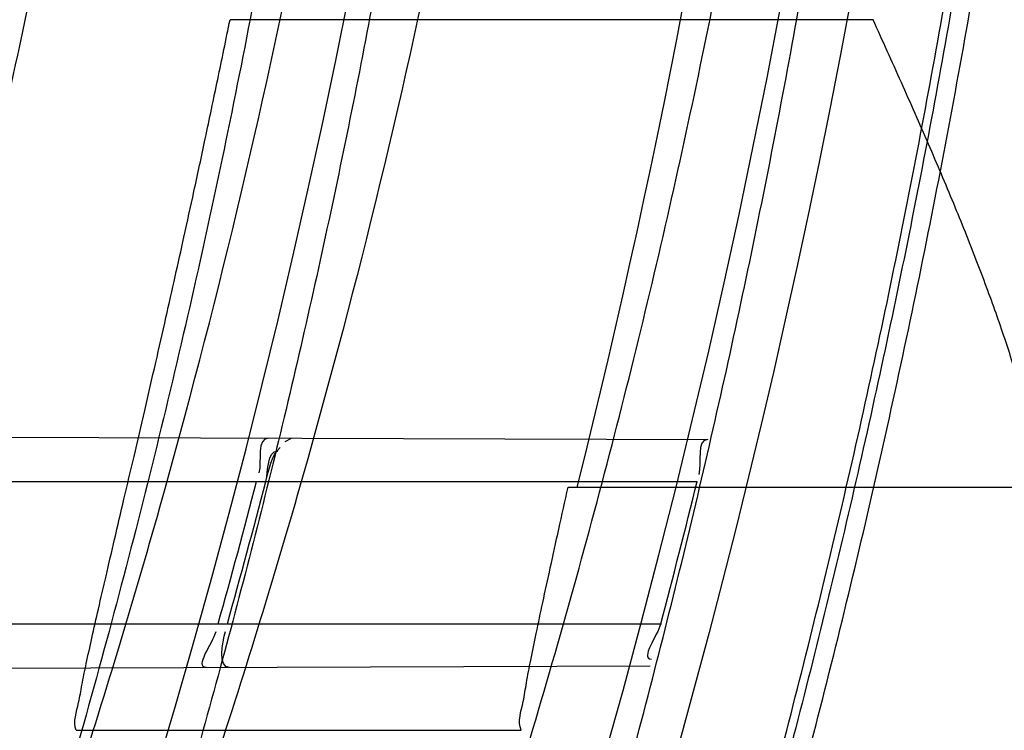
# Model space of a CAD drawing. Header units: millimetres. Extents: x 0 to 297, y 0 to 210.
# Tile 91 of 256: x 147.1564 to 147.1979, y 92.9401 to 92.9701. Entities that reach past the tile are written whole.
import ezdxf

# ---------------------------------------------------------------- set-up
doc = ezdxf.new("R2010")
doc.units = ezdxf.units.MM
doc.header["$LTSCALE"] = 16.335
doc.layers.get('0').update_dxf_attribs({"linetype": 'CONTINUOUS'})
for name, color, linetype in [('01_GLOBAL', 7, 'CONTINUOUS'), ('INTFCLR_1', 7, 'CONTINUOUS'), ('INTFCLR_144815', 7, 'CONTINUOUS')]:
    doc.layers.add(name, color=color, linetype=linetype)

msp = doc.modelspace()

# ---------------------------------------------------------------- linework, layer by layer
at = {"color": 7, "linetype": 'Continuous'}
msp.add_circle((147.7028034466, 92.1254639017), 2.28, dxfattribs=at)
at = {"color": 9, "linetype": 'Continuous'}
msp.add_arc((147.7028034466, 92.1254639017), 2.2507792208, 92.9674534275, 177.0325465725, dxfattribs=at)
at = {"layer": '01_GLOBAL', "color": 7, "linetype": 'Continuous'}
msp.add_circle((147.7028034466, 92.1254639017), 2.31, dxfattribs=at)
at = {"layer": 'INTFCLR_1', "color": 9, "linetype": 'Continuous'}
for p, q in [((147.1333250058, 92.9525820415), (147.1853936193, 92.952400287)), ((147.1337071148, 92.95063164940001), (147.1849372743, 92.95063164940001)), ((147.1319111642, 92.94463164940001), (147.18340106, 92.94463164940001)), ((147.1303435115, 92.94267085), (147.1829495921, 92.94285448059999))]:
    msp.add_line(p, q, dxfattribs=at)
at = {"layer": 'INTFCLR_1', "color": 7, "linetype": 'Continuous'}
msp.add_line((147.1675617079, 92.9523223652), (147.1678286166, 92.95246160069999), dxfattribs=at)
at = {"layer": 'INTFCLR_1', "color": 6, "linetype": 'Continuous'}
for centre, radius, start, end in [((146.8326356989, 93.03763164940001), 0.3620710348, 270, 90.00000002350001), ((146.8326356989, 93.03763164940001), 0.3440948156, 270, 90.00000002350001), ((146.8326356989, 93.03763164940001), 0.330931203, 345.7642015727, 348.0308689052), ((146.8326622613, 93.03762993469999), 0.3448552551, 344.3551674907, 345.3878368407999), ((146.8330326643, 93.03762991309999), 0.3448708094, 344.3558949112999, 345.3885142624), ((146.8326615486, 93.0376301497), 0.3628593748, 345.1497552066, 346.1277321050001)]:
    msp.add_arc(centre, radius, start, end, dxfattribs=at)
at = {"layer": 'INTFCLR_1', "color": 9, "linetype": 'Continuous'}
msp.add_arc((146.8326356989, 93.03763164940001), 0.330931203, 348.0308689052, 351.0719019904, dxfattribs=at)
for points, knots in [([(147.1545442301, 92.9256703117), (147.1552565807, 92.92760868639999), (147.1566525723, 92.9315227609), (147.1593123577, 92.9394604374), (147.1636279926, 92.9537082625), (147.1676297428, 92.9704311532), (147.1702721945, 92.98537709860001), (147.1713830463, 92.99300879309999), (147.1719563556, 92.9974228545), (147.1732796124, 93.008504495), (147.1746545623, 93.02743949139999), (147.1744340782, 93.04977945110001), (147.1733950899, 93.0642567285), (147.1727415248, 93.0709415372), (147.1722603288, 93.07538757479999), (147.1707735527, 93.08738744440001), (147.1673977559, 93.1066025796), (147.162533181, 93.1253625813), (147.1590536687, 93.13649711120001), (147.157745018, 93.1404798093), (147.1557541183, 93.1463465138), (147.1512626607, 93.1586117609), (147.1435063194, 93.176613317), (147.134673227, 93.19362029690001), (147.1285153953, 93.2040882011), (147.1256373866, 93.208747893), (147.1237254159, 93.21178528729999), (147.1185545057, 93.2197736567), (147.1098896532, 93.232033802), (147.0978538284, 93.2469589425), (147.0876594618, 93.2581464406), (147.0805381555, 93.26529742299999), (147.0766007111, 93.2690835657), (147.0711374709, 93.27418968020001), (147.06349057, 93.2808755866), (147.0552130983, 93.2873626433), (147.0499647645, 93.2910949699), (147.0474074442, 93.29281092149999), (147.0457289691, 93.2938897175), (147.0442255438, 93.294808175), (147.0429042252, 93.29556660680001), (147.041778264, 93.2961550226), (147.0407894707, 93.2966200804), (147.0400295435, 93.2968637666), (147.0393696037, 93.2970368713), (147.0390133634, 93.2966025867), (147.0393275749, 93.29599323), (147.0397818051, 93.29522393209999), (147.0406181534, 93.29416107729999), (147.0417305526, 93.2928514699), (147.0430342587, 93.2914101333), (147.0444632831, 93.289871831), (147.0465759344, 93.2876354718), (147.0495827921, 93.28449215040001), (147.0551951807, 93.2786029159), (147.0613248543, 93.27199583), (147.0669087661, 93.26568094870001), (147.0703603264, 93.2616654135), (147.0759105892, 93.2550734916), (147.0844077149, 93.2443909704), (147.0955472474, 93.22884910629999), (147.1036099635, 93.2161613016), (147.1088887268, 93.20713012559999), (147.1124703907, 93.200778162), (147.1186494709, 93.1891839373), (147.1269016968, 93.171675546), (147.1325946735, 93.1570782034), (147.1352425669, 93.1495098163)], [0, 0, 0, 0, 0.0103792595, 0.0208842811, 0.0420721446, 0.0851858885, 0.1071984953, 0.1183380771, 0.123943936, 0.1295693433, 0.1744299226, 0.2192388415, 0.2417237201, 0.2473597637, 0.2529962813, 0.2641993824, 0.3081295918, 0.3509327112, 0.3614952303, 0.3667582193, 0.3720021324, 0.3926323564, 0.4323913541, 0.4704239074, 0.4888657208, 0.4934194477, 0.497950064, 0.5069039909, 0.5412450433, 0.5733438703, 0.6032118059, 0.6172673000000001, 0.6240601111, 0.6306649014, 0.6548506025, 0.6750843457, 0.6834913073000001, 0.6872123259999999, 0.6905622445, 0.6935176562, 0.6960693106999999, 0.6982084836, 0.6999280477, 0.7014829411, 0.7024060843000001, 0.7029587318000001, 0.7038763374, 0.7054334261, 0.7076628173, 0.7105600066, 0.714112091, 0.7174145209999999, 0.7211168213, 0.7295725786, 0.7392778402, 0.7620040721, 0.7748640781, 0.7816422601, 0.7886165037, 0.8181744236, 0.8502177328, 0.884679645, 0.8936796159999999, 0.902792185, 0.9213283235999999, 0.9597006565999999, 1, 1, 1, 1]), ([(147.0432510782, 93.2956316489), (147.0440337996, 93.2956315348), (147.0461901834, 93.29448394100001), (147.048762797, 93.29308623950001), (147.05126835, 93.29149221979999), (147.0538664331, 93.2897847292), (147.0591995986, 93.28606265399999), (147.0676125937, 93.27960414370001), (147.0753919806, 93.27294276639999), (147.0809499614, 93.26785658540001), (147.0849532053, 93.2640878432), (147.0921910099, 93.25697312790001), (147.1025540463, 93.2458430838), (147.114792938, 93.2309925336), (147.1236090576, 93.2187883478), (147.1288703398, 93.210836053), (147.1308146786, 93.20781404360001), (147.1337403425, 93.20317969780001), (147.1399980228, 93.19277282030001), (147.1489774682, 93.17586162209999), (147.1568675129, 93.15795089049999), (147.1614367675, 93.1457458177), (147.1634614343, 93.13990986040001), (147.1647919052, 93.13594917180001), (147.1683281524, 93.12488035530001), (147.1732735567, 93.1062283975), (147.1767074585, 93.0871131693), (147.1782194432, 93.07517712), (147.1787086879, 93.07075571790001), (147.1793731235, 93.0641085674), (147.1804294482, 93.0497128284), (147.1806536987, 93.0274948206), (147.1792555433, 93.0086652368), (147.1779104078, 92.9976470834), (147.1773275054, 92.9932574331), (147.1761979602, 92.9856672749), (147.1735104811, 92.97079983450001), (147.1694409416, 92.95416803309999), (147.1650544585, 92.9400032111), (147.1623504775, 92.9321098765), (147.1609312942, 92.9282176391), (147.1602071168, 92.92629007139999)], [0, 0, 0, 0, 0.0056084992, 0.016622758, 0.0214510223, 0.0268121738, 0.0389184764, 0.0680276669, 0.1027789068, 0.1122614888, 0.1220107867, 0.1421735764, 0.1849752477, 0.2309092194, 0.2799812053, 0.2927645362, 0.2992310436, 0.3057293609, 0.3320345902, 0.3862266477, 0.4428037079, 0.4721337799, 0.479586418, 0.4870651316, 0.5020714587, 0.5628449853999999, 0.6251697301, 0.6410581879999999, 0.6490513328, 0.6570434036, 0.6889243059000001, 0.7524504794, 0.8160576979, 0.8240355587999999, 0.8319861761, 0.8477866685, 0.8790166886, 0.9402183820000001, 0.9703167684, 0.9852456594, 1, 1, 1, 1]), ([(147.0432510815, 92.7796316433), (147.0431330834, 92.7796316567), (147.0428441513, 92.77968862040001), (147.0428590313, 92.7802080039), (147.043168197, 92.78074236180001), (147.0437027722, 92.7815366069), (147.0445175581, 92.7825251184), (147.046088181, 92.7843056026), (147.0479460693, 92.786252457), (147.0500136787, 92.7883830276), (147.0523867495, 92.79080681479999), (147.0572874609, 92.7957986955), (147.0632966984, 92.8020416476), (147.0688203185, 92.8080382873), (147.0718101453, 92.8113712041), (147.0735816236, 92.81337496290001), (147.0782783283, 92.8187413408), (147.0864250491, 92.8285190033), (147.0977271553, 92.8435162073), (147.106950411, 92.8572622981), (147.1127640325, 92.86681826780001), (147.1154623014, 92.871453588), (147.1172776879, 92.87462997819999), (147.1222795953, 92.88363180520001), (147.1300362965, 92.8990567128), (147.1375818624, 92.91703545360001), (147.1423047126, 92.93022711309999), (147.1445398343, 92.9370600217), (147.1457809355, 92.941042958), (147.1488392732, 92.9511954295), (147.1533458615, 92.9688880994), (147.157034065, 92.99020578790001), (147.1586182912, 93.0043449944), (147.159192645, 93.0109841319), (147.1595326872, 93.0154446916), (147.1602764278, 93.0276675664), (147.1604760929, 93.0476640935), (147.1590577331, 93.0675881), (147.157582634, 93.0796680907), (147.1569796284, 93.0840538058), (147.1560162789, 93.0905724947), (147.1536199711, 93.10439313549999), (147.1487661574, 93.12508522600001), (147.1436711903, 93.1411717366), (147.1408661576, 93.1489990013)], [0, 0, 0, 0, 0.0008731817, 0.001718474, 0.0032338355, 0.0055641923, 0.008732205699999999, 0.0127298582, 0.0231213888, 0.0286463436, 0.0346993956, 0.04822263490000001, 0.0804125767, 0.0988155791, 0.1085508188, 0.1135449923, 0.1186070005, 0.1613231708, 0.2076862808, 0.2575123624, 0.2837454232, 0.2904461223, 0.2972015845, 0.3108183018, 0.3666504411, 0.4248609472, 0.4549769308, 0.4703146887, 0.4780576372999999, 0.4858477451, 0.5487776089, 0.6130123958, 0.6457680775, 0.6540347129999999, 0.6623246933, 0.6788711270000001, 0.74464742, 0.8101273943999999, 0.8265053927, 0.8346996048, 0.8428861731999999, 0.8752668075, 0.9384714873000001, 1, 1, 1, 1])]:
    msp.add_open_spline(points, degree=3, knots=knots, dxfattribs=at)
at = {"layer": 'INTFCLR_1', "color": 6, "linetype": 'Continuous'}
for points, knots in [([(147.0687421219, 93.29563164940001), (147.0680098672, 93.29563164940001), (147.0693330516, 93.2931111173), (147.0704693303, 93.29172068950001), (147.0723263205, 93.28928078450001), (147.0746177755, 93.2865210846), (147.0775470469, 93.28299903), (147.080971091, 93.27890891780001), (147.0846437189, 93.27446035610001), (147.0882701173, 93.26998999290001), (147.0916458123, 93.2657319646), (147.0947448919, 93.2617356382), (147.0975630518, 93.2580185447), (147.100110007, 93.25458663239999), (147.1024035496, 93.25143207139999), (147.1044661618, 93.24854131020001), (147.1063189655, 93.24589767), (147.1079764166, 93.2434940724), (147.109457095, 93.2413147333), (147.1107791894, 93.2393416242), (147.1119635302, 93.23755181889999), (147.1130167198, 93.235942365), (147.1139517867, 93.2344985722), (147.1147816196, 93.2332054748), (147.1157213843, 93.2317287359), (147.1167390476, 93.23011252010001), (147.1179255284, 93.2282043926), (147.1189332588, 93.2265622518), (147.1198501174, 93.2250516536), (147.1206424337, 93.2237350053), (147.1215180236, 93.2222660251), (147.1224842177, 93.22062728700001), (147.1235503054, 93.2187965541), (147.1247223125, 93.21675634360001), (147.1260120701, 93.2144766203), (147.1274302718, 93.21192636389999), (147.1289898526, 93.20906621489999), (147.1307073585, 93.2058462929), (147.1325944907, 93.2022184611), (147.1346618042, 93.1981270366), (147.1369222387, 93.1935038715), (147.1393944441, 93.1882537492), (147.1420944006, 93.1822619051), (147.1450364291, 93.1753818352), (147.1482313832, 93.1674373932), (147.1516877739, 93.1581768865), (147.1553587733, 93.14738762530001), (147.1590017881, 93.1353669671), (147.1623609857, 93.1226214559), (147.1652568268, 93.10972884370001), (147.1676651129, 93.0968010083), (147.1695853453, 93.0838891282), (147.1710275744, 93.0709911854), (147.1719965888, 93.05813761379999), (147.1725011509, 93.0453158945), (147.1725469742, 93.0325462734), (147.1721391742, 93.0198169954), (147.171280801, 93.0071297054), (147.1699742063, 92.99449457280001), (147.1682169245, 92.9818861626), (147.1660086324, 92.9693213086), (147.1633383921, 92.9567727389), (147.1602041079, 92.94425636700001), (147.1566465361, 92.9319458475), (147.1528751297, 92.9204393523), (147.1491593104, 92.9102243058), (147.1457087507, 92.9015000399), (147.1425365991, 92.8940034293), (147.1396288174, 92.8875126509), (147.136972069, 92.8818585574), (147.1345472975, 92.8769025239), (147.1323371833, 92.8725413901), (147.130325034, 92.8686912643), (147.1284994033, 92.8652891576), (147.1268466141, 92.8622800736), (147.1253496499, 92.85960988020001), (147.1239936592, 92.85723391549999), (147.1227647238, 92.8551144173), (147.1216541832, 92.85322630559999), (147.1206539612, 92.8515468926), (147.1197533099, 92.8500510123), (147.1189386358, 92.8487109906), (147.1179864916, 92.8471584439), (147.1170567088, 92.8456599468), (147.1160957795, 92.84412860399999), (147.1152647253, 92.8428151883), (147.1143298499, 92.84135168), (147.1132770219, 92.8397205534), (147.1120898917, 92.837902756), (147.1107550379, 92.8358842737), (147.109257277, 92.8336513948), (147.107577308, 92.8311858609), (147.1056960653, 92.8284703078), (147.1035922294, 92.82548916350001), (147.1012492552, 92.8222342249), (147.0986446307, 92.81869165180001), (147.095755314, 92.8148491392), (147.0925736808, 92.81071697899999), (147.0890986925, 92.8063077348), (147.0853575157, 92.80167437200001), (147.0815402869, 92.7970384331), (147.0779667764, 92.7927652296), (147.0748968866, 92.789078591), (147.0724998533, 92.7861981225), (147.070552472, 92.7836530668), (147.0693788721, 92.7822194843), (147.0679949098, 92.7796316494), (147.0687421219, 92.7796316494)], [0, 0, 0, 0, 0.003860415, 0.007501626, 0.0124785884, 0.0188917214, 0.0268498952, 0.0364677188, 0.0470694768, 0.0572444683, 0.0668187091, 0.0757144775, 0.083905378, 0.09140992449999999, 0.0982451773, 0.1044667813, 0.1101313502, 0.1152642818, 0.1198589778, 0.1240215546, 0.1277856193, 0.1311734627, 0.1341617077, 0.1368541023, 0.1392736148, 0.1433897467, 0.1469230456, 0.1511192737, 0.1535471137, 0.1562389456, 0.1592204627, 0.1625628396, 0.1662680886, 0.1703891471, 0.174967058, 0.1800766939, 0.1857729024, 0.1921414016, 0.1993155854, 0.2073311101, 0.2163077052, 0.2264451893, 0.2379233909, 0.250953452, 0.2658909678, 0.283062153, 0.3030578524, 0.3259639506, 0.3492662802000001, 0.3725305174, 0.3956109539, 0.4185782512, 0.4413347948, 0.4640172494, 0.4865192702, 0.508968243, 0.531324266, 0.5536477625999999, 0.5759939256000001, 0.5982772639, 0.620747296, 0.6432362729, 0.6658996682, 0.68875599, 0.7107777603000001, 0.7297237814, 0.7460531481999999, 0.7602331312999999, 0.7726347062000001, 0.7835467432, 0.793166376, 0.8017211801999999, 0.8093215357, 0.8160683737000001, 0.8220758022, 0.8274205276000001, 0.8322066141, 0.8364980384, 0.8403367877, 0.8437547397, 0.8468031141, 0.8495420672, 0.8520223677, 0.8564046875, 0.8588391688, 0.8615533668, 0.8645986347, 0.8679945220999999, 0.8717882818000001, 0.8760445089, 0.8807522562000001, 0.8859628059, 0.8917731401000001, 0.898168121, 0.9051985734, 0.9129160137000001, 0.9213486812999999, 0.9305434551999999, 0.9404096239, 0.9509435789, 0.961943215, 0.9720502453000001, 0.980371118, 0.9870628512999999, 0.992271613, 0.9960607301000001, 1, 1, 1, 1]), ([(147.0687421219, 92.7796316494), (147.0695765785, 92.7796316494), (147.0710237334, 92.7806068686), (147.0732486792, 92.7819463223), (147.0757995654, 92.7837998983), (147.0789536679, 92.78621498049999), (147.0827092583, 92.7892984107), (147.0868482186, 92.7928925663), (147.0910477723, 92.79673500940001), (147.0950116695, 92.80053311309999), (147.0986438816, 92.80415209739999), (147.1019501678, 92.80756746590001), (147.1049461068, 92.8107620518), (147.107653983, 92.813732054), (147.1100921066, 92.81647650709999), (147.1122806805, 92.81899733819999), (147.1142479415, 92.8213114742), (147.1160099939, 92.82342388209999), (147.1175861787, 92.82534548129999), (147.1189934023, 92.8270878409), (147.1202530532, 92.828669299), (147.1213970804, 92.83012358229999), (147.1225240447, 92.83157239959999), (147.123724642, 92.8331346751), (147.1249992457, 92.8348159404), (147.1262604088, 92.83650316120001), (147.1274992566, 92.8381825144), (147.1287882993, 92.8399539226), (147.1302152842, 92.8419444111), (147.131810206, 92.84420661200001), (147.1335924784, 92.846783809), (147.1355808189, 92.8497229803), (147.1377917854, 92.8530728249), (147.140242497, 92.8568933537), (147.1429592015, 92.861268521), (147.1459674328, 92.8662949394), (147.1492907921, 92.8720905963), (147.1529541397, 92.8788115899), (147.1569786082, 92.8866408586), (147.1613909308, 92.895852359), (147.1661049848, 92.9065772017), (147.1708180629, 92.91847841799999), (147.1752249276, 92.93102624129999), (147.1791389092, 92.9437452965), (147.1825261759, 92.9565113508), (147.1853979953, 92.9693107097), (147.1877529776, 92.9820756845), (147.1896101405, 92.9948409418), (147.1909735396, 93.00755209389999), (147.1918561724, 93.02022938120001), (147.1922659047, 93.0328602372), (147.1922092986, 93.0454468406), (147.1916906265, 93.0579966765), (147.1907127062, 93.07050178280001), (147.1892753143, 93.0829675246), (147.187377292, 93.0953920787), (147.1850186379, 93.1077564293), (147.1821898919, 93.1200882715), (147.1788863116, 93.1323721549), (147.1750915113, 93.1446222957), (147.1708160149, 93.1567764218), (147.1662306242, 93.1683760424), (147.1616300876, 93.17888244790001), (147.1573218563, 93.1879248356), (147.1533932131, 93.19561622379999), (147.1498208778, 93.2022183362), (147.1465812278, 93.20791453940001), (147.1436479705, 93.2128584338), (147.140997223, 93.2171670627), (147.1386015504, 93.22093898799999), (147.1364409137, 93.22424590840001), (147.1344943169, 93.2271532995), (147.1327470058, 93.229707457), (147.1311776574, 93.2319576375), (147.1297748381, 93.23393568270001), (147.1285161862, 93.23568453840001), (147.1273854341, 93.237235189), (147.1263043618, 93.2387000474), (147.1251805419, 93.2402055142), (147.1239422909, 93.24184332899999), (147.1226668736, 93.2435068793), (147.1213873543, 93.2451529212), (147.120091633, 93.2467985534), (147.1186694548, 93.2485796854), (147.1170808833, 93.2505381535), (147.1153015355, 93.25269419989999), (147.1133143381, 93.2550569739), (147.1110956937, 93.2576388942), (147.1086258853, 93.2604465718), (147.1058792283, 93.263488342), (147.1028357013, 93.2667628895), (147.099478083, 93.27026211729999), (147.0957850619, 93.2739726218), (147.0917574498, 93.27786179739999), (147.0874623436, 93.28182281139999), (147.0831967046, 93.28555323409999), (147.0792915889, 93.2887810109), (147.0760051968, 93.2913109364), (147.073359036, 93.29324438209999), (147.0710713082, 93.29462673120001), (147.0695920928, 93.29563164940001), (147.0687421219, 93.29563164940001)], [0, 0, 0, 0, 0.0042187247, 0.0081401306, 0.0133978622, 0.0200459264, 0.0282638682, 0.0379443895, 0.0477615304, 0.05703690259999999, 0.0656973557, 0.0736821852, 0.0810680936, 0.0878383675, 0.0940009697, 0.0996271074, 0.1047154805, 0.1093563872, 0.1135342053, 0.1172803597, 0.1206792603, 0.1237557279, 0.1266349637, 0.1299589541, 0.1337168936, 0.1373013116, 0.1406085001, 0.1442672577, 0.148377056, 0.1529904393, 0.1582606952, 0.164218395, 0.1709303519, 0.1785521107, 0.1871652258, 0.1969659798, 0.2081658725, 0.2209392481, 0.2356613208, 0.2526660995, 0.2725685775, 0.2948769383, 0.3173640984, 0.3397873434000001, 0.3621386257, 0.3841211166, 0.4060891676, 0.4277469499, 0.4493218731, 0.470705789, 0.4919793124, 0.5131981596, 0.5343255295, 0.5554668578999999, 0.5765984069, 0.5977513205, 0.6189954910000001, 0.6402209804, 0.6617015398, 0.6832900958, 0.7050415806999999, 0.7268239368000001, 0.7463339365, 0.7630160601, 0.7774553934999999, 0.7899931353, 0.8009638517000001, 0.8105830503, 0.8190545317, 0.8265380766, 0.8331730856, 0.8390248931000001, 0.8442268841, 0.8488182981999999, 0.8528943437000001, 0.8564866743, 0.8597116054, 0.8625968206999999, 0.8656908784, 0.8692094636, 0.8729771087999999, 0.8762884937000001, 0.879749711, 0.8835661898, 0.8878115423, 0.8924986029, 0.8976989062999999, 0.9034198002, 0.9097088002, 0.9166034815, 0.9241390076, 0.9323094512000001, 0.9411199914, 0.9506041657, 0.9606137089, 0.9706541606, 0.9792553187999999, 0.9862062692, 0.9916647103, 0.9957028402, 1, 1, 1, 1])]:
    msp.add_open_spline(points, degree=3, knots=knots, dxfattribs=at)
for points in [[(147.1668627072, 92.95246497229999), (147.1663541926, 92.9524667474), (147.1665865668, 92.95148607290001), (147.1664582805, 92.9509940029)], [(147.1853936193, 92.952400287), (147.1848878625, 92.9524020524), (147.1851327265, 92.95142293), (147.1850114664, 92.95093192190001)], [(147.18340106, 92.94463164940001), (147.1832696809, 92.9441361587), (147.1825026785, 92.9431411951), (147.1830152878, 92.94314298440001)], [(147.1642468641, 92.9427891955), (147.1637209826, 92.9427873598), (147.1645109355, 92.94380734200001), (147.1646527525, 92.9443137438)], [(147.1652222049, 92.9427926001), (147.1647117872, 92.9427908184), (147.1649103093, 92.94382240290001), (147.1650479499, 92.9443139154)]]:
    msp.add_open_spline(points, degree=3, dxfattribs=at)
at = {"layer": 'INTFCLR_1', "color": 7, "linetype": 'Continuous'}
for points in [[(147.1667498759, 92.95063164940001), (147.166882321, 92.9511338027), (147.1669726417, 92.95171440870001), (147.1673527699, 92.95206824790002)], [(147.1667498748, 92.9506316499), (147.166865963, 92.9510769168), (147.1667971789, 92.9519185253), (147.1672573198, 92.9519154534)]]:
    msp.add_open_spline(points, degree=3, dxfattribs=at)
at = {"layer": 'INTFCLR_144815', "color": 9, "linetype": 'Continuous'}
for p, q in [((147.1923516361, 92.9701005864), (147.1652396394, 92.9701005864)), ((147.1587590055, 92.9401417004), (147.1775154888, 92.9401417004))]:
    msp.add_line(p, q, dxfattribs=at)
at = {"layer": 'INTFCLR_144815', "color": 6, "linetype": 'Continuous'}
msp.add_line((147.1794908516, 92.95038675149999), (147.2004295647, 92.95038675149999), dxfattribs=at)
for radius in [0.3828680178, 0.364857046]:
    msp.add_circle((146.8326356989, 93.03763164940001), radius, dxfattribs=at)
for radius, start, end in [(0.5278075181, 313.9937911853, 154.5150993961), (0.49294334, 282.2440355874, 71.2863570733), (0.3889523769, 308.490992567, 51.50900743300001), (0.4069633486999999, 316.9838592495, 43.0161407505), (0.3840109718, 313.9992414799, 46.00075850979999), (0.3580299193, 345.8961331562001, 14.1038668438)]:
    msp.add_arc((146.8326356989, 93.03763164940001), radius, start, end, dxfattribs=at)
at = {"layer": 'INTFCLR_144815', "color": 9, "linetype": 'Continuous'}
for centre, radius, start, end in [((146.8326356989, 93.03763164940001), 0.4896672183, 292.4997540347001, 54.0964566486), ((146.8326378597, 93.037632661), 0.4417306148, 292.4997540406, 54.09645665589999), ((146.8326511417, 93.03763533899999), 0.434262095, 311.2505121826, 48.7494878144), ((146.8326356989, 93.03763164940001), 0.3958087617, 314.0862202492, 45.9137797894), ((146.8326356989, 93.03763164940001), 0.3863437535, 313.8592910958, 46.1407088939), ((146.8326356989, 93.03763164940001), 0.3838160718, 314.0319604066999, 45.9680396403)]:
    msp.add_arc(centre, radius, start, end, dxfattribs=at)
at = {"layer": 'INTFCLR_144815', "color": 6, "linetype": 'Continuous'}
for points, knots in [([(147.1000017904, 92.7706317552), (147.099727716, 92.7706367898), (147.0997250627, 92.7716931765), (147.1002170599, 92.7722851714), (147.1006721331, 92.7731087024), (147.1011651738, 92.77384567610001), (147.1017516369, 92.7747055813), (147.1024417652, 92.7756704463), (147.1032341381, 92.776750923), (147.1041312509, 92.7779487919), (147.1051340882, 92.7792688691), (147.1062444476, 92.78071599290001), (147.1074648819, 92.7822968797), (147.1087976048, 92.7840181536), (147.1102428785, 92.785884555), (147.1117982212, 92.78789788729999), (147.1134596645, 92.79005859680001), (147.1152251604, 92.79237013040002), (147.1170968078, 92.79484195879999), (147.11907733, 92.797485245), (147.1211639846, 92.8003047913), (147.1233499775, 92.8033005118), (147.1256270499, 92.80647066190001), (147.1279885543, 92.8098160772), (147.1304260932, 92.8133353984), (147.1329303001, 92.81702596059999), (147.1354909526, 92.8208837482), (147.1380971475, 92.8249034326), (147.1407375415, 92.8290785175), (147.1434005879, 92.83340150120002), (147.1460747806, 92.83786408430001), (147.1487488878, 92.8424574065), (147.1514121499, 92.8471722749), (147.1540544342, 92.8519993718), (147.1566663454, 92.856929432), (147.1592392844, 92.8619533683), (147.1617654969, 92.8670624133), (147.1642380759, 92.8722482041), (147.1666509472, 92.8775028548), (147.168998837, 92.8828190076), (147.1712772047, 92.8881898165), (147.1734821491, 92.89360886), (147.1756107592, 92.89907116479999), (147.1776563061, 92.90456069), (147.179616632, 92.91007104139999), (147.1814926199, 92.91560357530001), (147.1832864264, 92.9211651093), (147.1849983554, 92.9267575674), (147.1866261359, 92.93237403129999), (147.1881687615, 92.93801125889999), (147.1896244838, 92.9436621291), (147.1909923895, 92.9493212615), (147.1922727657, 92.95498763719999), (147.1934660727, 92.96066109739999), (147.1945727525, 92.96634163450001), (147.1955930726, 92.9720286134), (147.1965271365, 92.9777204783), (147.1973750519, 92.98341533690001), (147.1981370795, 92.9891120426), (147.1988135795, 92.99481027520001), (147.1994048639, 93.0005096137), (147.1999112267, 93.00620974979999), (147.2003329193, 93.0119102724), (147.2006701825, 93.01761113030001), (147.2009232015, 93.0233121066), (147.2010921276, 93.0290132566), (147.2011770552, 93.0347144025), (147.2011780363, 93.0404156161), (147.2010950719, 93.0461167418), (147.2009281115, 93.0518178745), (147.2006770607, 93.05751885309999), (147.2003417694, 93.0632197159), (147.1999220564, 93.0689202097), (147.1994176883, 93.074620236), (147.198828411, 93.080319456), (147.1981539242, 93.0860176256), (147.1973939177, 93.0917142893), (147.1965480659, 93.09740890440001), (147.1956160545, 93.10310072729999), (147.1945975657, 93.1087889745), (147.1934922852, 93.1144727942), (147.1923000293, 93.1201506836), (147.1910207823, 93.12582057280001), (147.1896545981, 93.131480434), (147.1882014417, 93.1371288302), (147.1866611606, 93.1427648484), (147.1850338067, 93.14838687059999), (147.1833198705, 93.1539920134), (147.1815202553, 93.1595765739), (147.1796361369, 93.1651366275), (147.1776688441, 93.17066839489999), (147.1756200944, 93.17616762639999), (147.1734920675, 93.1816295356), (147.1712874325, 93.1870488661), (147.1690094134, 93.1924198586), (147.1666618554, 93.1977362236), (147.1642492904, 93.2029911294), (147.1617769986, 93.20817719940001), (147.1592510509, 93.21328655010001), (147.1566783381, 93.2183108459), (147.1540666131, 93.2232413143), (147.1514244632, 93.2280688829), (147.1487612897, 93.23278426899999), (147.1460872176, 93.23737816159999), (147.1434130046, 93.2418413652), (147.1407498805, 93.2461650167), (147.1381093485, 93.2503408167), (147.1355029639, 93.2543612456), (147.1329420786, 93.2582197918), (147.1304375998, 93.2619111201), (147.1279997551, 93.265431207), (147.125637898, 93.26877740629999), (147.1233603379, 93.27194848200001), (147.1211742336, 93.2749445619), (147.1190855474, 93.2777670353), (147.1170990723, 93.2804183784), (147.1152184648, 93.2829020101), (147.1134463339, 93.2852221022), (147.1117843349, 93.2873834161), (147.1102333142, 93.2893910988), (147.1087934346, 93.2912505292), (147.1074642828, 93.2929671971), (147.1062450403, 93.2945465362), (147.1051345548, 93.29599381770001), (147.1041315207, 93.2973141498), (147.1032343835, 93.29851204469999), (147.1024419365, 93.2995926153), (147.1017517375, 93.30055757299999), (147.1011652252, 93.30141754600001), (147.1006721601, 93.3021545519), (147.1002170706, 93.3029781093), (147.0997250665, 93.30357011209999), (147.0997277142, 93.304626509), (147.1000017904, 93.30463154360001)], [0, 0, 0, 0, 0.0014101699, 0.0032891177, 0.0045779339, 0.0061083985, 0.0078869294, 0.009919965, 0.0122145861, 0.0147783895, 0.0176190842, 0.0207426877, 0.0241618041, 0.0278931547, 0.0319414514, 0.0363053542, 0.040981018, 0.0459630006, 0.0512683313, 0.0569309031, 0.0629543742, 0.0693130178, 0.0760084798, 0.08303351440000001, 0.0903785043, 0.09803123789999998, 0.105976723, 0.1141977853, 0.122675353, 0.1313888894, 0.140317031, 0.1494380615, 0.1587304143, 0.1681731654, 0.1777462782, 0.187430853, 0.1972092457, 0.2070653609, 0.2169845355, 0.2269535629, 0.2369608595, 0.2469959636, 0.2570491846, 0.2671179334, 0.2771316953, 0.2871355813, 0.2971697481, 0.3071923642, 0.3172217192, 0.3272506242, 0.3372572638, 0.3472396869, 0.357200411, 0.3671408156, 0.3770633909, 0.3869713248, 0.3968625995, 0.4067348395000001, 0.4165894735, 0.4264283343, 0.4362532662, 0.4460650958, 0.4558661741, 0.4656577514, 0.4754424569, 0.4852217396, 0.4949982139, 0.504773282, 0.5145496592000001, 0.5243287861, 0.5341133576, 0.5439047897, 0.5537055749, 0.5635169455, 0.5733411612, 0.5831795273, 0.5930338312, 0.6029053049, 0.6127948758, 0.6227033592, 0.6326318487, 0.6425809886, 0.652548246, 0.6625317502, 0.6725323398, 0.682550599, 0.6925874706, 0.7026400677, 0.7127021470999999, 0.7227700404, 0.7328393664, 0.7429043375, 0.7529583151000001, 0.7629934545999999, 0.7730007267, 0.7829699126, 0.7928892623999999, 0.8027455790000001, 0.8125242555, 0.8222091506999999, 0.8317827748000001, 0.8412261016, 0.8505191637, 0.8596410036, 0.8685700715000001, 0.8772846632, 0.8857633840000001, 0.8939857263, 0.9019325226, 0.9095865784, 0.9169329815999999, 0.9239594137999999, 0.9306564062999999, 0.9370174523, 0.9430388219, 0.9487194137, 0.9540603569, 0.95906494, 0.9637380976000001, 0.9680861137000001, 0.9721162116, 0.9758363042, 0.9792548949, 0.9823802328, 0.9852207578, 0.987784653, 0.9900795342, 0.9921128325, 0.9938914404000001, 0.9954219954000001, 0.9967108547, 0.9985898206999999, 1, 1, 1, 1]), ([(147.108707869, 93.29563164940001), (147.1084310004, 93.29563164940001), (147.1084189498, 93.2945661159), (147.1088854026, 93.2939562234), (147.1093179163, 93.293115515), (147.1097871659, 93.29236199), (147.1103458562, 93.291483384), (147.1110035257, 93.2904976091), (147.1117585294, 93.28939440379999), (147.1126129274, 93.28817225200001), (147.1135675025, 93.28682643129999), (147.1146233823, 93.2853527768), (147.1157813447, 93.28374669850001), (147.1170420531, 93.2820034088), (147.1184057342, 93.2801181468), (147.1198723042, 93.27808602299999), (147.1214410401, 93.2759024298), (147.1231107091, 93.27356285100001), (147.1248792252, 93.271063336), (147.1267437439, 93.26840038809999), (147.128700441, 93.2655713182), (147.130744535, 93.2625742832), (147.1328701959, 93.25940851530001), (147.135070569, 93.2560744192), (147.1373378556, 93.252573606), (147.1396633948, 93.248908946), (147.1420378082, 93.24508453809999), (147.1444511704, 93.2411056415), (147.1468932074, 93.23697855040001), (147.1493534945, 93.2327104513), (147.1518216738, 93.2283092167), (147.1542876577, 93.2237831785), (147.1567417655, 93.21914097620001), (147.1591748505, 93.2143913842), (147.161578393, 93.2095431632), (147.1639445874, 93.2046048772), (147.1662663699, 93.1995847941), (147.1685374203, 93.19449081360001), (147.1707521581, 93.18933038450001), (147.1729057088, 93.1841104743), (147.1749938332, 93.17883761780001), (147.1770129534, 93.1735177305), (147.1789599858, 93.168156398), (147.1808324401, 93.1627584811), (147.1826281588, 93.1573287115), (147.184345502, 93.1518710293), (147.1859830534, 93.1463893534), (147.1875398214, 93.14088681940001), (147.1890149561, 93.135366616), (147.1904079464, 93.12983117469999), (147.1917183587, 93.12428304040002), (147.1929460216, 93.1187240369), (147.194090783, 93.1131561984), (147.1951526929, 93.1075808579), (147.1961317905, 93.10199958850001), (147.1970282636, 93.0964132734), (147.1978422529, 93.09082314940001), (147.198574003, 93.08522979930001), (147.1992237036, 93.0796341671), (147.1997916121, 93.0740365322), (147.2002779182, 93.06843761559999), (147.2006828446, 93.06283752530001), (147.201006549, 93.0572368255), (147.2012491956, 93.0516354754), (147.2014108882, 93.0460339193), (147.2014917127, 93.0404320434), (147.2014917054, 93.0348302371), (147.2014108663, 93.0292283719), (147.2012491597, 93.0236268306), (147.2010065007, 93.0180255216), (147.2006827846, 93.01242485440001), (147.20027785, 93.0068248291), (147.1997915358, 93.0012259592), (147.1992236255, 92.9956284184), (147.1985739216, 92.9900328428), (147.1978421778, 92.98443960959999), (147.197028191, 92.9788495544), (147.1961317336, 92.9732633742), (147.1951526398, 92.96768215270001), (147.1940907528, 92.96210695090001), (147.1929459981, 92.956539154), (147.1917183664, 92.95098029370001), (147.1904079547, 92.9454321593), (147.1890149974, 92.9398968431), (147.1875398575, 92.93437661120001), (147.1859831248, 92.9288741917), (147.1843455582, 92.9233924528), (147.1826282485, 92.91793486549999), (147.1808325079, 92.91250501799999), (147.178960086, 92.9071071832), (147.1770130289, 92.9017457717), (147.1749939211, 92.8964259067), (147.1729057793, 92.8911529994), (147.1707522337, 92.8859330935), (147.1685374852, 92.8807726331), (147.1662664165, 92.87567860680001), (147.1639446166, 92.8706584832), (147.1615784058, 92.8657201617), (147.1591748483, 92.86087191), (147.1567417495, 92.8561222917), (147.1542876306, 92.85148006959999), (147.1518216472, 92.8469540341), (147.1493534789, 92.84255282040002), (147.1468932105, 92.8382847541), (147.1444511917, 92.8341576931), (147.1420378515, 92.8301788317), (147.1396634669, 92.8263544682), (147.1373379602, 92.82268985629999), (147.1350707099, 92.8191890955), (147.1328703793, 92.81585505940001), (147.1307447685, 92.81268936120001), (147.1287007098, 92.80969237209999), (147.12674404, 92.8068633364), (147.1248795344, 92.8042004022), (147.1231110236, 92.80170089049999), (147.1214413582, 92.7993613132), (147.1198726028, 92.79717769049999), (147.1184060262, 92.79514555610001), (147.117042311, 92.7932602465), (147.1157815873, 92.79151693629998), (147.114623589, 92.78991080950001), (147.11356769, 92.78843713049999), (147.1126130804, 92.787091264), (147.11175866, 92.7858690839), (147.1110036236, 92.7847658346), (147.1103459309, 92.78378002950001), (147.1097872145, 92.7829013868), (147.1093179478, 92.78214783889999), (147.1088854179, 92.7813071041), (147.1084189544, 92.7806972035), (147.1084309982, 92.7796316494), (147.108707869, 92.7796316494)], [0, 0, 0, 0, 0.0014861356, 0.0034579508, 0.0048068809, 0.0064063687, 0.0082626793, 0.0103820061, 0.0127711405, 0.0154368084, 0.0183865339, 0.0216275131, 0.0251677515, 0.0290144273, 0.0331753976, 0.0376570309, 0.0424661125, 0.0476073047, 0.0530850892, 0.0589012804, 0.0650564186, 0.0715486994, 0.07837362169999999, 0.08552418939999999, 0.0929907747, 0.1007612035, 0.1088208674, 0.1171531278, 0.1257396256, 0.1345607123, 0.143595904, 0.152824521, 0.1622261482, 0.171780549, 0.1814683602, 0.1912713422, 0.2011724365, 0.211155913, 0.2212074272, 0.2313141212, 0.2414644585, 0.2516478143, 0.2618559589, 0.2720801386, 0.2823146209, 0.2925525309, 0.302790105, 0.3130221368, 0.3232464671, 0.333459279, 0.3436597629, 0.3538452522, 0.3640159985, 0.3741700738, 0.3843086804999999, 0.3944307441, 0.4045380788, 0.4146299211, 0.4247087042, 0.434774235, 0.4448292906, 0.4548738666, 0.4649110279, 0.4749410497, 0.4849671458, 0.4949897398, 0.505012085, 0.515034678, 0.5250607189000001, 0.5350907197, 0.5451277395, 0.5551723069, 0.5652271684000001, 0.5752926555, 0.5853711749, 0.5954630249, 0.6055699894, 0.6156920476, 0.6258303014, 0.6359844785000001, 0.6461547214, 0.6563403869, 0.666540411, 0.676753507, 0.6869773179, 0.6972097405, 0.7074468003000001, 0.7176851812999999, 0.7279191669, 0.7381438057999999, 0.7483515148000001, 0.7585352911, 0.7686855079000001, 0.7787921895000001, 0.7888438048, 0.7988273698, 0.8087285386, 0.8185315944, 0.8282194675, 0.8377739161, 0.8471755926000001, 0.8564042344, 0.8654393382, 0.8742603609, 0.8828468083, 0.8911789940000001, 0.8992385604, 0.907008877, 0.9144753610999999, 0.9216258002, 0.9284505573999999, 0.9349426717, 0.941097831, 0.9469139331, 0.9523916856, 0.9575329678, 0.9623419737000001, 0.9668237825, 0.9709847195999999, 0.9748315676, 0.978371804, 0.9816129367, 0.9845626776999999, 0.9872284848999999, 0.9896176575, 0.9917371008, 0.9935934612, 0.9951930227, 0.9965419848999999, 0.9985138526, 1, 1, 1, 1]), ([(147.1774737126, 93.03763164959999), (147.1774737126, 93.03408945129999), (147.1773695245, 93.02700115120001), (147.1769005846, 93.01637046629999), (147.1761179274, 93.0057395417), (147.1750192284, 92.99510919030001), (147.1736022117, 92.98448113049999), (147.1718643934, 92.9738585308), (147.1698022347, 92.9632462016), (147.1674128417, 92.9526511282), (147.1646953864, 92.9420828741), (147.161647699, 92.9315557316), (147.1582727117, 92.92108641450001), (147.1545735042, 92.9106967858), (147.1505601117, 92.9004145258), (147.1462460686, 92.8902726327), (147.1416542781, 92.8803122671), (147.1368163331, 92.87058151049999), (147.1317748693, 92.8611374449), (147.1265856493, 92.85204255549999), (147.1213166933, 92.8433636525), (147.1160474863, 92.83516870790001), (147.1108644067, 92.8275202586), (147.1058552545, 92.8204697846), (147.1011012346, 92.8140519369), (147.0966707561, 92.8082803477), (147.0926151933, 92.80315041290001), (147.0889666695, 92.79864073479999), (147.0857447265, 92.7947177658), (147.0829483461, 92.79133955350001), (147.0805785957, 92.7884737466), (147.0786107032, 92.7860480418), (147.0770645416, 92.78412398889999), (147.075840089, 92.7824105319), (147.0750404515, 92.7814119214), (147.0742890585, 92.7796316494), (147.0748011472, 92.7796316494)], [0, 0, 0, 0, 0.0374136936, 0.0748639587, 0.1123780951, 0.1499879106, 0.1877264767, 0.2256114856, 0.2636616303, 0.3018965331, 0.3403130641, 0.3789003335, 0.4176356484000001, 0.4564792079, 0.4953691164, 0.5342020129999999, 0.5728718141, 0.611197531, 0.6489667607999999, 0.6859303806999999, 0.721782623, 0.7561939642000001, 0.788825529, 0.8193610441, 0.8475376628, 0.8731799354, 0.8962089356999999, 0.9166076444, 0.9344457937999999, 0.9498358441, 0.9629038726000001, 0.9737937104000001, 0.9826269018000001, 0.9895233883, 0.9945911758, 1, 1, 1, 1]), ([(147.091447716, 92.7706317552), (147.0911815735, 92.7706365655), (147.0911667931, 92.7716634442), (147.0916656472, 92.7722346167), (147.0921197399, 92.7730327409), (147.0926141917, 92.7737470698), (147.0932019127, 92.77458111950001), (147.0938940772, 92.77551732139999), (147.0946890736, 92.7765661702), (147.0955894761, 92.77772931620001), (147.0965963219, 92.77901153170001), (147.0977110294, 92.7804169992), (147.0989347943, 92.78195053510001), (147.1002689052, 92.78361741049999), (147.1017144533, 92.7854232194), (147.1032723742, 92.78737392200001), (147.1049431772, 92.7894755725), (147.1067270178, 92.79173444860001), (147.1086232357, 92.79415650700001), (147.1106300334, 92.7967469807), (147.1127439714, 92.7995096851), (147.114959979, 92.8024469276), (147.1172716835, 92.8055598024), (147.1196716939, 92.8088484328), (147.1221516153, 92.8123118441), (147.1247019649, 92.81594766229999), (147.1273122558, 92.8197520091), (147.1299712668, 92.823719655), (147.1326672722, 92.8278441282), (147.1353883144, 92.83211790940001), (147.1381224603, 92.8365326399), (147.1408580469, 92.84107935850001), (147.1435838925, 92.84574873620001), (147.1462894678, 92.8505312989), (147.1489650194, 92.85541762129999), (147.1516016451, 92.8603984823), (147.1541913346, 92.8654649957), (147.1567269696, 92.870608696), (147.1592023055, 92.8758216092), (147.1616119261, 92.88109628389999), (147.1639511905, 92.88642581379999), (147.1662161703, 92.89180383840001), (147.1684036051, 92.89722459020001), (147.1705107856, 92.90268275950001), (147.1725355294, 92.9081735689), (147.1744761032, 92.913692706), (147.1763311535, 92.9192362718), (147.1780996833, 92.9248008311), (147.1797809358, 92.93038317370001), (147.1813744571, 92.9359806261), (147.182879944, 92.9415906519), (147.1842973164, 92.9472112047), (147.1856265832, 92.9528403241), (147.186867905, 92.95847646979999), (147.1880214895, 92.9641181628), (147.1890876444, 92.9697643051), (147.1900666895, 92.9754138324), (147.190958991, 92.98106595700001), (147.1917649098, 92.98671993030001), (147.1924848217, 92.9923752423), (147.1931190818, 92.99803144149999), (147.193668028, 93.003688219), (147.1941319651, 93.00934531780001), (147.1945111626, 93.01500256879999), (147.1948058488, 93.020659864), (147.195016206, 93.0263171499), (147.1951423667, 93.0319744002), (147.1951703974, 93.03574606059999), (147.1951703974, 93.0376316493)], [0, 0, 0, 0, 0.0027272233, 0.00637693, 0.0088871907, 0.0118720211, 0.0153444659, 0.0193180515, 0.02380733, 0.0288260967, 0.0343890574, 0.0405101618, 0.0472051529, 0.05449051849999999, 0.0623846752, 0.0709044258, 0.0800682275, 0.08989261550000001, 0.1003941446, 0.1115838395, 0.1234656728, 0.1360350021, 0.1492811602, 0.1631910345, 0.1777467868, 0.1929237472, 0.2086919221, 0.2250163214, 0.241858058, 0.2591751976, 0.2769240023, 0.2950599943, 0.3135389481, 0.3323178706, 0.3513557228, 0.3706138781, 0.3900565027, 0.40965088, 0.4293672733, 0.4491790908, 0.4690627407, 0.4889974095, 0.5089649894, 0.5289504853, 0.5489397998, 0.5689220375, 0.5888883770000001, 0.6088300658, 0.6287418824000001, 0.6486179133, 0.6684555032, 0.6882511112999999, 0.7080041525, 0.7277129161, 0.7473782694, 0.7670001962, 0.7865808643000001, 0.8061213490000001, 0.8256243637, 0.8450923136, 0.8645285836, 0.8839363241, 0.9033192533, 0.9226811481, 0.9420259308, 0.9613578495, 0.9806810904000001, 1, 1, 1, 1]), ([(147.1151168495, 92.7857416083), (147.1143787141, 92.7857544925), (147.1156276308, 92.78820794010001), (147.116525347, 92.78970552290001), (147.1180474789, 92.79209975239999), (147.1198782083, 92.79481585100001), (147.1221966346, 92.7982043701), (147.1249401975, 92.8021836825), (147.1280292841, 92.80669849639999), (147.1312345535, 92.811450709), (147.1343198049, 92.81612276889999), (147.1371505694, 92.8204989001), (147.1397182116, 92.8245587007), (147.1420356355, 92.82830215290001), (147.1441247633, 92.83174413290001), (147.1459961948, 92.8348878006), (147.1476694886, 92.8377484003), (147.1491620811, 92.8403425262), (147.1505046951, 92.8427119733), (147.1518049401, 92.8450380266), (147.1531218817, 92.847428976), (147.1544355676, 92.8498529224), (147.1556509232, 92.85212982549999), (147.1567224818, 92.8541662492), (147.1576673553, 92.8559840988), (147.1585009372, 92.8576053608), (147.159275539, 92.8591271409), (147.1600549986, 92.86067461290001), (147.1609020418, 92.8623743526), (147.1618385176, 92.8642764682), (147.1628764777, 92.86641355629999), (147.1640270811, 92.8688201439), (147.1653010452, 92.87153282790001), (147.1667075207, 92.8745887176), (147.1682609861, 92.8780430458), (147.1699714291, 92.88195052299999), (147.1718524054, 92.8863813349), (147.1739221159, 92.8914316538), (147.1761976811, 92.89722079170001), (147.178691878, 92.90389265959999), (147.1814083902, 92.9116011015), (147.184351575, 92.9205773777), (147.1874453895, 92.9309000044), (147.1904830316, 92.94222177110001), (147.1932633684, 92.9540340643), (147.1956760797, 92.96592039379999), (147.1977142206, 92.9778460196), (147.1993786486, 92.989793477), (147.2006712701, 93.0017690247), (147.2015911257, 93.01373916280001), (147.2021405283, 93.025697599), (147.2022625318, 93.0336581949), (147.2022625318, 93.0376316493)], [0, 0, 0, 0, 0.0081673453, 0.0154284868, 0.025145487, 0.0374546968, 0.0524606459, 0.0702814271, 0.0910268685, 0.1129482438, 0.1337055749, 0.1529641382, 0.1706077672, 0.186847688, 0.2016713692, 0.2151515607, 0.2273221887, 0.2383348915, 0.2482619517, 0.2574513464, 0.2678158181, 0.2784602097, 0.2879526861, 0.2963692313, 0.3039179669, 0.3106181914, 0.316537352, 0.3228091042, 0.3297871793, 0.3375473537, 0.3462645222, 0.3560710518, 0.3670580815, 0.3794198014, 0.3932872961, 0.4089598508, 0.4266081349, 0.4465389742, 0.4693403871, 0.4954216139, 0.5253358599, 0.5597543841, 0.5999196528, 0.6445403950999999, 0.6894180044, 0.7341505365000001, 0.7787008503, 0.8232446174, 0.8675822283, 0.911936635, 0.9560410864, 1, 1, 1, 1]), ([(147.2199719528, 93.03763164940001), (147.2199719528, 93.0336872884), (147.2198447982, 93.0257895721), (147.2192718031, 93.01394442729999), (147.2183143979, 93.002098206), (147.2169704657, 92.9902595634), (147.2152370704, 92.97843403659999), (147.2131110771, 92.9666295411), (147.2105896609, 92.95485732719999), (147.2076711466, 92.9431330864), (147.2043559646, 92.93147785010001), (147.2006478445, 92.9199186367), (147.1965553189, 92.9084896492), (147.1920936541, 92.89723326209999), (147.1872869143, 92.88620088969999), (147.182170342, 92.8754533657), (147.176792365, 92.865060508), (147.1712162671, 92.85509972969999), (147.1655201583, 92.84565251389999), (147.1597950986, 92.8367995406), (147.1541405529, 92.8286139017), (147.1486573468, 92.8211541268), (147.1434400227, 92.8144587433), (147.1385691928, 92.8085430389), (147.1341071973, 92.8034007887), (147.1300962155, 92.7990058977), (147.1265604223, 92.79532455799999), (147.1235085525, 92.79230266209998), (147.1209407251, 92.78992407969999), (147.1188462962, 92.7880678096), (147.1170262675, 92.78674872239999), (147.1158306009, 92.7857291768), (147.115116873, 92.78574163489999)], [0, 0, 0, 0, 0.0421285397, 0.08434683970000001, 0.1266414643, 0.1690446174, 0.2115817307, 0.2542734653, 0.2971305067, 0.3401457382, 0.3832945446, 0.4265305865, 0.4697791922, 0.5129300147, 0.5558322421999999, 0.5982870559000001, 0.6400420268, 0.6807938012, 0.7201892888, 0.7578469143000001, 0.7933806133, 0.8264335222, 0.8567170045, 0.8840287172, 0.9082689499, 0.9294277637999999, 0.9475672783, 0.9627965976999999, 0.9752495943, 0.9850650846, 0.9923757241, 1, 1, 1, 1]), ([(147.1587590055, 92.9401417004), (147.158614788, 92.94050540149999), (147.1588606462, 92.94118351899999), (147.1589925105, 92.9421035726), (147.1591925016, 92.9430103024), (147.1594221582, 92.94407692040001), (147.1597025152, 92.9453084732), (147.1600236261, 92.94669829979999), (147.1603841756, 92.94823959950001), (147.1607782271, 92.94991991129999), (147.1612030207, 92.95173205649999), (147.1616496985, 92.9536527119), (147.1620999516, 92.9556045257), (147.1625281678, 92.9574854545), (147.16292483, 92.9592508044), (147.1633182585, 92.9610228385), (147.1637415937, 92.962959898), (147.1642179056, 92.9651743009), (147.164725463, 92.9675878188), (147.1650691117, 92.9692607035), (147.1652396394, 92.9701005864)], [0, 0, 0, 0, 0.0382780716, 0.06280512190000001, 0.0927930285, 0.1285269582, 0.1697539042, 0.2162944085, 0.2681051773, 0.3246108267, 0.3851500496, 0.4502018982, 0.5175332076, 0.5811207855, 0.6389311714, 0.6945524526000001, 0.7587092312, 0.8329162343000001, 0.9161533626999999, 1, 1, 1, 1]), ([(147.1994816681, 92.95038675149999), (147.1994467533, 92.9506446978), (147.19936441, 92.9511745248), (147.199209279, 92.95198770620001), (147.1990187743, 92.9528422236), (147.1987927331, 92.9537384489), (147.1985311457, 92.95467651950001), (147.1982341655, 92.9556563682), (147.1979021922, 92.9566775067), (147.1975358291, 92.9577392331), (147.1971360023, 92.9588403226), (147.1967039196, 92.9599792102), (147.1962411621, 92.96115378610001), (147.1957496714, 92.9623614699), (147.1952317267, 92.96359929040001), (147.1946899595, 92.9648638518), (147.1941274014, 92.9661512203), (147.193547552, 92.96745678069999), (147.1929542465, 92.96877552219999), (147.1925533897, 92.969657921), (147.1923516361, 92.9701005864)], [0, 0, 0, 0, 0.0371389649, 0.0764822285, 0.1180964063, 0.1620349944, 0.2083435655, 0.2570323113, 0.3081075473, 0.3615346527, 0.417275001, 0.4752395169, 0.535325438, 0.5973945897, 0.6612693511, 0.7267706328, 0.7936791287, 0.8617189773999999, 0.9305906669, 1, 1, 1, 1]), ([(147.1775154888, 92.9401417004), (147.1773610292, 92.9405186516), (147.1776098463, 92.9412295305), (147.1777354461, 92.9421963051), (147.1779338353, 92.943155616), (147.1781612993, 92.94428438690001), (147.1784392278, 92.9455846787), (147.1787562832, 92.947047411), (147.1791118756, 92.9486663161), (147.1793610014, 92.94979689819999), (147.1794908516, 92.95038675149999)], [0, 0, 0, 0, 0.1170110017, 0.1925527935, 0.2857520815, 0.396542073, 0.5239302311, 0.6674606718, 0.8265164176, 1, 1, 1, 1])]:
    msp.add_open_spline(points, degree=3, knots=knots, dxfattribs=at)
at = {"layer": 'INTFCLR_144815', "color": 9, "linetype": 'Continuous'}
for points, knots in [([(147.1598645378, 93.2943400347), (147.1611410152, 93.2926670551), (147.1628746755, 93.2904003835), (147.1650763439, 93.2874933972), (147.167026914, 93.2849022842), (147.17080332, 93.2798273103), (147.1765933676, 93.271801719), (147.1839597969, 93.261021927), (147.1903352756, 93.25104831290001), (147.1948927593, 93.2434952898), (147.1975834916, 93.2388927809), (147.2017594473, 93.231590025), (147.2079733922, 93.22006251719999), (147.2158788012, 93.20378451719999), (147.2214384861, 93.19087940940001), (147.2250066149, 93.1818723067), (147.2273966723, 93.1756158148), (147.2314537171, 93.1643685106), (147.2367312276, 93.14777304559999), (147.2421354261, 93.1270691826), (147.2454005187, 93.1110247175), (147.2472384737, 93.1000406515), (147.2483828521, 93.0925449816), (147.24961836, 93.0830876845), (147.250582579, 93.073564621), (147.251189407, 93.06590088), (147.2519300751, 93.0544134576), (147.2524114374, 93.0372005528), (147.2517200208, 93.0142990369), (147.2502101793, 92.9972088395), (147.2487951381, 92.9858780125), (147.247751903, 92.978402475), (147.2456889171, 92.9656215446), (147.242052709, 92.9478498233), (147.2366635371, 92.92726190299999), (147.2313969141, 92.9107278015), (147.2276268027, 92.9002884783), (147.2258400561, 92.89557279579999), (147.22464717, 92.8924822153), (147.2213914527, 92.8842718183), (147.2158407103, 92.87139713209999), (147.2079514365, 92.8551592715), (147.2011142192, 92.8424773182), (147.1962528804, 92.8340691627), (147.1935219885, 92.82949625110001), (147.1896285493, 92.8231093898), (147.1839591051, 92.8142400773), (147.1765861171, 92.8034511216), (147.170791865, 92.7954203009), (147.1670140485, 92.79034381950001), (147.1650650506, 92.787754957), (147.1628679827, 92.78485415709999), (147.1611384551, 92.7825929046), (147.1598646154, 92.7809233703)], [0, 0, 0, 0, 0.0113523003, 0.0153945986, 0.0196724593, 0.0288485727, 0.04952051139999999, 0.0730548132, 0.0992747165, 0.1133659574, 0.1206417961, 0.1280352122, 0.1587481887, 0.1912667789, 0.2256293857, 0.2345212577, 0.2435306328, 0.2617592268, 0.2990180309, 0.3374305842, 0.3771409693, 0.3872950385, 0.3975091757, 0.4180450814, 0.4387403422, 0.4491382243, 0.4595166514, 0.5008391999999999, 0.5419727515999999, 0.5830556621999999, 0.5933356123, 0.6035730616, 0.6237732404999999, 0.6631691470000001, 0.7013781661, 0.7385292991, 0.7567366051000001, 0.761249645, 0.7657337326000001, 0.7746080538, 0.8088969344, 0.8413373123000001, 0.8719692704, 0.886598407, 0.893729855, 0.9007025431, 0.926950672, 0.9505051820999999, 0.9711896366, 0.9803691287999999, 0.9846421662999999, 0.9886711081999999, 1, 1, 1, 1]), ([(147.1575360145, 92.78679719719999), (147.1582732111, 92.7878317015), (147.1612260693, 92.7920007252), (147.1666053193, 92.7998128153), (147.1737615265, 92.8107816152), (147.1792616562, 92.8197921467), (147.1830387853, 92.82627949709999), (147.1856897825, 92.8309270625), (147.1904106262, 92.839475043), (147.1970490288, 92.8523643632), (147.2047063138, 92.8688596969), (147.2100907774, 92.88192942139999), (147.2132489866, 92.8902629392), (147.2144067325, 92.8934013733), (147.2161414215, 92.8981915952), (147.2198027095, 92.9087987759), (147.2249153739, 92.9255924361), (147.2301452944, 92.9464950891), (147.2336731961, 92.9645329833), (147.2356748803, 92.9775045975), (147.2366873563, 92.98509316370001), (147.2380610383, 92.9965983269), (147.2395396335, 93.0141048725), (147.2399817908, 93.02973415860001), (147.2399818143, 93.0376316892)], [0, 0, 0, 0, 0.0141977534, 0.0570997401, 0.1060018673, 0.1605593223, 0.1750635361, 0.1899029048, 0.2203592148, 0.2841982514, 0.3519009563, 0.42356155, 0.4421237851, 0.4515054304, 0.4609492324, 0.4990648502, 0.5769114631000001, 0.6570654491, 0.7397891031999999, 0.7822307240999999, 0.8037455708, 0.8253529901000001, 0.9117316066, 1, 1, 1, 1]), ([(147.2191648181, 93.0228606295), (147.2188805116, 93.0150087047), (147.2178133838, 92.9986337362), (147.2152335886, 92.978153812), (147.2128657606, 92.96453239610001), (147.2116608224, 92.9583151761), (147.2108314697, 92.9542055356), (147.2084758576, 92.9431865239), (147.2040499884, 92.9257022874), (147.1981053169, 92.90687787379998), (147.1935139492, 92.89421200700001), (147.190812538, 92.8872079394), (147.1867868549, 92.8771700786), (147.1818279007, 92.8658652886), (147.1765385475, 92.8549242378), (147.17352555, 92.84896145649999), (147.1691588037, 92.8405581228), (147.1626450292, 92.8288052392), (147.1539154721, 92.81440725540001), (147.1468515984, 92.8035736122), (147.1424364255, 92.79707773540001), (147.1405352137, 92.7943173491), (147.1393442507, 92.7925962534), (147.1364348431, 92.7884183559), (147.1322880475, 92.78254995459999), (147.1284542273, 92.77709820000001), (147.1265090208, 92.7741076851), (147.1256594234, 92.772749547), (147.124932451, 92.77142613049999), (147.1244422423, 92.7703852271), (147.1243943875, 92.76972037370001), (147.1245296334, 92.7696023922)], [0, 0, 0, 0, 0.0858001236, 0.1790833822, 0.2252548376, 0.2367557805, 0.2482389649, 0.2710367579, 0.3598009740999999, 0.445061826, 0.4864888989, 0.5069045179, 0.5270361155, 0.6045890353, 0.6416374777, 0.6597341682, 0.6775421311, 0.7450519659, 0.8064210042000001, 0.8613741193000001, 0.8862623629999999, 0.8921897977, 0.8979757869, 0.909117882, 0.9477859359, 0.9764348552, 0.98192108, 0.9867019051, 0.9940016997, 0.9980401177, 1, 1, 1, 1]), ([(147.1335745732, 92.7734845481), (147.133439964, 92.7735944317), (147.1334942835, 92.7742573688), (147.1340127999, 92.7752640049), (147.1347661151, 92.77656471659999), (147.1356475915, 92.7778948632), (147.1376656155, 92.78083353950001), (147.1416316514, 92.7861890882), (147.1459165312, 92.7919585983), (147.1489232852, 92.7960690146), (147.150153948, 92.7977624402), (147.1521180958, 92.8004781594), (147.1566774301, 92.8068679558), (147.1639708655, 92.817528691), (147.172985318, 92.83170568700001), (147.179715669, 92.8432894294), (147.1842275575, 92.8515739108), (147.1873383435, 92.8574483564), (147.192797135, 92.86822388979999), (147.1979195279, 92.8793688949), (147.2020790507, 92.8892699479), (147.2048681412, 92.8961736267), (147.2096069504, 92.90865439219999), (147.2157447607, 92.9272108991), (147.2203183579, 92.9444633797), (147.2227521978, 92.9553368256), (147.2236087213, 92.9593905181), (147.2248528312, 92.9655216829), (147.2272973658, 92.9789527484), (147.229720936, 92.9973280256), (147.2308004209, 93.0116357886), (147.2311091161, 93.0175382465)], [0, 0, 0, 0, 0.0019511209, 0.0060578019, 0.0135221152, 0.0184240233, 0.0240553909, 0.0535050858, 0.0932797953, 0.1047395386, 0.110689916, 0.1167852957, 0.1423727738, 0.1988288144, 0.2618001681, 0.3309746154, 0.3492045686, 0.3677228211, 0.4056116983, 0.4848284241, 0.5053718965, 0.5261970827, 0.5684309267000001, 0.6552565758, 0.7455309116, 0.7687000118, 0.7803679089, 0.7920523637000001, 0.8389465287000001, 0.9336333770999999, 1, 1, 1, 1])]:
    msp.add_open_spline(points, degree=3, knots=knots, dxfattribs=at)

doc.saveas('drawing.dxf')
